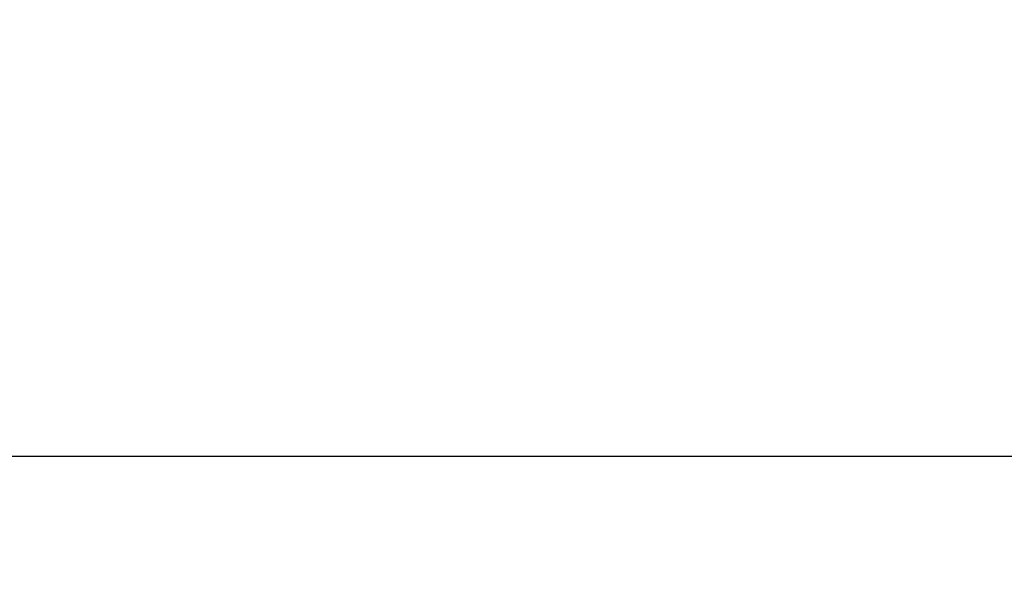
# Model space of a CAD drawing. Header units: inches. Extents: x -77 to 299, y -110 to 144.
# Tile 117 of 138: x 7.1647 to 7.3124, y -38.916 to -38.8331. Entities that reach past the tile are written whole.
import ezdxf

# ---------------------------------------------------------------- set-up
doc = ezdxf.new("R2010")
doc.units = ezdxf.units.IN
doc.header["$MEASUREMENT"] = 0
doc.layers.get('DEFPOINTS').update_dxf_attribs({"color": 8})
doc.layers.add('DST-M-S', color=53, linetype='Continuous')
doc.layers.add('SVD-M-D', color=42, linetype='Continuous')
doc.styles.get("Standard").update_dxf_attribs({"font": 'txt.shx'})
doc.dimstyles.get("Standard").update_dxf_attribs({"dimtxt": 0.18, "dimasz": 0.18, "dimexe": 0.18, "dimexo": 0.0625, "dimgap": 0.09, "dimtad": 0, "dimtih": 1, "dimtoh": 1, "dimdec": 4, "dimzin": 0, "dimdsep": 46, "dimtxsty": 'Standard', "dimcen": 0.09, "dimadec": 0, "dimazin": 0, "dimtfac": 1, "dimtdec": 4, "dimtofl": 0, "dimtmove": 0, "dimatfit": 3, "dimfxl": 0, "dimtolj": 1, "dimtzin": 0, "dimarcsym": 0})

# ---------------------------------------------------------------- blocks, each defined once
blk = doc.blocks.new('*D680')
at = {"layer": 'DEFPOINTS', "color": 0}
for p in [(5.19194, -25.27356), (7.44192, -37.52356), (7.44192, -38.47356)]:
    blk.add_point(p, dxfattribs=at)
at = {"layer": 'SVD-M-D', "color": 0, "lineweight": -2}
blk.add_line((7.44192, -37.55481), (7.44192, -38.47356), dxfattribs=at)
at = {"layer": 'SVD-M-D', "color": 0, "insert": (7.44192, -38.72856), "char_height": 0.09, "attachment_point": 5, "rotation": 90}
blk.add_mtext('\\A1;2.2500', dxfattribs=at)

msp = doc.modelspace()

# ---------------------------------------------------------------- linework, layer by layer
at = {"layer": 'DST-M-S'}
msp.add_line((4.2419, -38.89856), (25.2419, -38.89856), dxfattribs=at)

# ---------------------------------------------------------------- dimensions: what is measured, and where the dimension line sits
at = {"layer": 'SVD-M-D'}
dim = msp.add_ordinate_dim(feature_location=(7.44192, -37.52356), offset=(0, -0.95), dtype=1, origin=(5.19194, -25.27356), dimstyle='Standard', override={"dimscale": 0.5}, dxfattribs=at)
dim.commit()
dim.dimension.update_dxf_attribs({"geometry": '*D680', "text_midpoint": (7.44192, -38.72856)})

doc.saveas('drawing.dxf')
